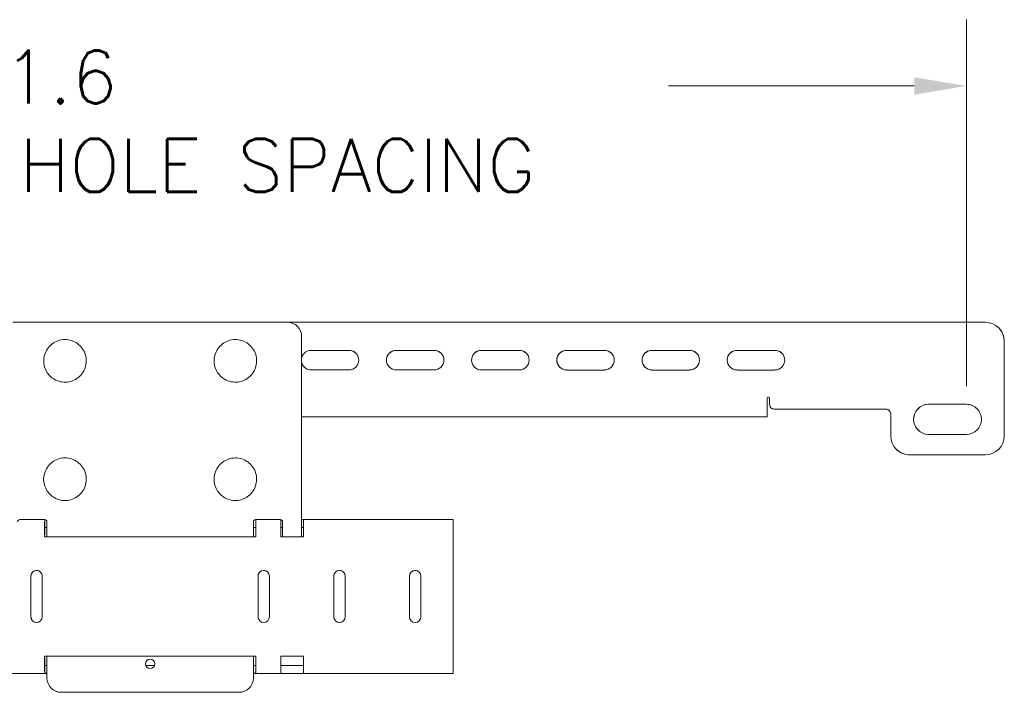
# Model space of a CAD drawing. Header units: inches. Extents: x 7.1 to 93.2, y 4.9 to 57.5.
# Tile 8 of 8: x 82.1 to 93.2, y 49.4 to 57. Entities that reach past the tile are written whole.
import ezdxf

# ---------------------------------------------------------------- set-up
doc = ezdxf.new("R2010")
doc.units = ezdxf.units.IN
doc.header["$LTSCALE"] = 6
doc.header["$MEASUREMENT"] = 0
doc.layers.add('Dimension (ANSI)', color=7, linetype='Continuous', lineweight=5)
doc.layers.add('Visible (ANSI)', color=7, linetype='Continuous', lineweight=5)
doc.styles.add('ROMANS', font='romans.shx')
doc.dimstyles.new('Default (ANSI)', dxfattribs={"dimscale": 6, "dimtxt": 0.1, "dimasz": 0.098425, "dimexe": 0.125, "dimexo": 0.0625, "dimgap": 0.031496, "dimtad": 0, "dimtih": 1, "dimtoh": 1, "dimdec": 3, "dimrnd": 1e-08, "dimzin": 0, "dimdsep": 46, "dimtxsty": 'ROMANS', "dimcen": 0.09, "dimdle": 0.393701, "dimclrd": 256, "dimclre": 256, "dimclrt": 256, "dimadec": 0, "dimazin": 0, "dimtfac": 1, "dimtofl": 0, "dimtmove": 0, "dimatfit": 3, "dimfxl": 1, "dimtolj": 1, "dimtzin": 0, "dimlwd": -1, "dimlwe": -1, "dimarcsym": 0})

# ---------------------------------------------------------------- blocks, each defined once
blk = doc.blocks.new('*D4')
at = {"layer": 'Defpoints', "color": 0, "transparency": 16777216}
for p in [(74.295, 56.282), (74.295, 52.502), (92.775, 52.509)]:
    blk.add_point(p, dxfattribs=at)
at = {"layer": 'Dimension (ANSI)', "transparency": 16777216}
for p, q in [((74.295, 52.877), (74.295, 57.032)), ((92.775, 52.884), (92.775, 57.032)), ((74.886, 56.282), (77.882, 56.282)), ((92.185, 56.282), (89.403, 56.282))]:
    blk.add_line(p, q, dxfattribs=at)
for points in [[(74.886, 56.38), (74.886, 56.183), (74.295, 56.282)], [(92.185, 56.38), (92.185, 56.183), (92.775, 56.282)]]:
    blk.add_solid(points, dxfattribs=at)
at = {"layer": 'Dimension (ANSI)', "transparency": 16777216, "insert": (78.071, 56.682), "char_height": 0.6, "attachment_point": 1, "style": 'ROMANS'}
blk.add_mtext('\\A1;\\Fromans|b0|i0;\\H0.6000;        21.6\\P\\Fromans|b0|i0;\\H0.6000;MAX MTG HOLE SPACING', dxfattribs=at)

msp = doc.modelspace()

# ---------------------------------------------------------------- linework, layer by layer
at = {"layer": 'Visible (ANSI)'}
for p, q in [((85.089, 53.608), (81.982, 53.608)), ((85.092, 53.608), (91.163, 53.607)), ((85.203, 53.561), (85.203, 53.56)), ((91.248, 53.607), (91.428, 53.607)), ((91.576, 53.607), (92.989, 53.607)), ((93.141, 53.544), (93.141, 53.544)), ((85.249, 51.204), (85.249, 53.447)), ((85.249, 51.204), (85.25, 53.447)), ((93.204, 53.393), (93.204, 52.322)), ((93.204, 52.322), (93.204, 53.393)), ((82.741, 53.341), (82.742, 53.341)), ((84.67, 53.341), (84.67, 53.341)), ((85.357, 53.291), (85.785, 53.29)), ((85.785, 53.29), (85.357, 53.29)), ((86.75, 53.29), (86.321, 53.29)), ((86.321, 53.29), (86.749, 53.29)), ((87.714, 53.29), (87.285, 53.29)), ((87.285, 53.29), (87.714, 53.29)), ((88.249, 53.29), (88.678, 53.29)), ((88.678, 53.29), (88.25, 53.29)), ((89.642, 53.29), (89.214, 53.29)), ((89.214, 53.29), (89.642, 53.29)), ((90.607, 53.29), (90.178, 53.29)), ((90.178, 53.29), (90.607, 53.29)), ((85.785, 53.068), (85.357, 53.068)), ((86.749, 53.068), (86.321, 53.068)), ((87.714, 53.068), (87.285, 53.068)), ((88.678, 53.067), (88.249, 53.067)), ((89.642, 53.067), (89.214, 53.067)), ((90.607, 53.067), (90.178, 53.067)), ((82.4, 53.001), (82.4, 53.001)), ((84.329, 53.001), (84.329, 53)), ((90.547, 52.746), (90.547, 52.679)), ((90.52, 52.625), (90.52, 52.536)), ((90.52, 52.625), (90.52, 52.625)), ((90.562, 52.641), (90.562, 52.641)), ((90.6, 52.625), (91.163, 52.625)), ((90.6, 52.625), (91.163, 52.625)), ((91.428, 52.625), (91.248, 52.625)), ((91.311, 52.625), (91.491, 52.625)), ((91.864, 52.625), (91.576, 52.625)), ((91.576, 52.625), (91.864, 52.625)), ((92.347, 52.679), (92.775, 52.679)), ((92.775, 52.679), (92.347, 52.679)), ((90.413, 52.536), (85.249, 52.536)), ((90.52, 52.536), (90.52, 52.536)), ((91.918, 52.322), (91.918, 52.572)), ((85.25, 52.474), (85.249, 52.474)), ((85.25, 52.385), (85.25, 52.474)), ((85.25, 52.474), (85.25, 52.474)), ((85.25, 52.385), (85.25, 52.385)), ((92.775, 52.339), (92.347, 52.339)), ((85.249, 51.617), (85.249, 52.265)), ((85.249, 51.617), (85.249, 52.265)), ((91.981, 52.17), (91.981, 52.17)), ((92.989, 52.107), (92.132, 52.107)), ((92.132, 52.107), (92.989, 52.107)), ((82.741, 52.002), (82.741, 52.002)), ((84.67, 52.002), (84.67, 52.002)), ((82.4, 51.661), (82.4, 51.661)), ((84.329, 51.661), (84.329, 51.661)), ((82.341, 51.376), (82.061, 51.376)), ((82.062, 51.376), (82.34, 51.376)), ((82.062, 51.376), (82.34, 51.376)), ((82.341, 51.376), (82.341, 51.376)), ((82.341, 51.376), (82.341, 51.376)), ((82.341, 51.376), (82.341, 51.287)), ((82.367, 51.287), (82.341, 51.287)), ((82.341, 51.287), (82.341, 51.287)), ((82.367, 51.349), (82.367, 51.18)), ((84.703, 51.179), (84.703, 51.349)), ((84.703, 51.179), (84.703, 51.349)), ((84.73, 51.286), (84.703, 51.286)), ((84.729, 51.376), (84.73, 51.376)), ((85.009, 51.376), (84.73, 51.376)), ((84.73, 51.376), (85.008, 51.376)), ((84.73, 51.376), (85.008, 51.376)), ((85.015, 51.375), (85.015, 51.286)), ((85.035, 51.286), (85.015, 51.286)), ((85.015, 51.286), (85.015, 51.286)), ((85.035, 51.349), (85.035, 51.204)), ((85.249, 51.376), (85.27, 51.376)), ((85.27, 51.286), (85.249, 51.286)), ((86.964, 51.375), (85.27, 51.376)), ((86.964, 51.286), (86.964, 51.375)), ((86.964, 51.375), (86.964, 51.375)), ((86.964, 51.286), (86.964, 51.286)), ((84.73, 51.179), (82.341, 51.18)), ((85.27, 51.179), (85.015, 51.179)), ((86.964, 49.844), (86.964, 51.166)), ((86.964, 49.844), (86.964, 51.166)), ((82.185, 50.736), (82.185, 50.275)), ((82.185, 50.275), (82.185, 50.736)), ((82.314, 50.736), (82.314, 50.275)), ((84.757, 50.735), (84.757, 50.275)), ((84.757, 50.275), (84.757, 50.735)), ((84.885, 50.735), (84.885, 50.275)), ((85.614, 50.735), (85.614, 50.275)), ((85.614, 50.275), (85.614, 50.735)), ((85.742, 50.735), (85.742, 50.275)), ((86.471, 50.735), (86.471, 50.275)), ((86.471, 50.275), (86.471, 50.735)), ((86.6, 50.735), (86.599, 50.275)), ((82.341, 49.831), (82.341, 49.831)), ((82.367, 49.831), (82.341, 49.831)), ((82.341, 49.831), (84.73, 49.831)), ((82.367, 49.831), (82.367, 49.581)), ((84.73, 49.831), (84.703, 49.831)), ((84.703, 49.581), (84.703, 49.831)), ((84.703, 49.581), (84.703, 49.831)), ((85.015, 49.831), (85.015, 49.831)), ((85.27, 49.831), (85.015, 49.831)), ((85.015, 49.831), (85.27, 49.831)), ((82.341, 49.724), (82.341, 49.724)), ((82.341, 49.724), (82.367, 49.724)), ((82.341, 49.635), (82.341, 49.724)), ((83.485, 49.724), (83.585, 49.724)), ((84.703, 49.724), (84.73, 49.724)), ((85.015, 49.724), (85.015, 49.724)), ((85.015, 49.724), (85.27, 49.724)), ((85.015, 49.634), (85.015, 49.724)), ((86.964, 49.723), (86.964, 49.724)), ((86.964, 49.723), (86.964, 49.634)), ((82.341, 49.635), (82.341, 49.635)), ((82.367, 49.635), (82.341, 49.635)), ((84.73, 49.635), (84.703, 49.635)), ((84.73, 49.635), (84.73, 49.635)), ((85.015, 49.634), (85.015, 49.634)), ((85.27, 49.634), (85.015, 49.634)), ((85.27, 49.634), (85.27, 49.634)), ((86.75, 49.634), (86.488, 49.634)), ((86.964, 49.634), (86.964, 49.634)), ((82.414, 49.468), (82.414, 49.468)), ((82.528, 49.42), (84.542, 49.42)), ((82.528, 49.42), (84.542, 49.42))]:
    msp.add_line(p, q, dxfattribs=at)
msp.add_circle((83.535, 49.742), 0.0536, dxfattribs=at)
for centre, radius, start, end in [((85.089, 53.447), 0.161, 359.9966, 89.9966), ((85.089, 53.447), 0.161, 359.9966, 44.9477), ((92.989, 53.393), 0.214, 359.9966, 89.9966), ((92.989, 53.393), 0.214, 359.9966, 44.9477), ((85.357, 53.179), 0.111, 89.9966, 164.0543), ((85.357, 53.179), 0.111, 89.9966, 164.1125), ((85.785, 53.179), 0.111, 44.959, 89.9966), ((85.785, 53.179), 0.111, 269.9966, 89.9966), ((86.321, 53.179), 0.111, 89.9966, 269.9966), ((86.321, 53.179), 0.111, 89.9966, 224.9364), ((86.749, 53.179), 0.111, 269.9966, 89.9966), ((86.75, 53.179), 0.111, 44.959, 89.9966), ((87.285, 53.179), 0.111, 89.9966, 224.9364), ((87.285, 53.179), 0.111, 89.9966, 269.9966), ((87.714, 53.179), 0.111, 44.959, 89.9966), ((87.714, 53.179), 0.111, 269.9966, 89.9966), ((88.25, 53.179), 0.111, 89.9966, 224.9364), ((88.249, 53.179), 0.111, 89.9966, 269.9966), ((88.678, 53.179), 0.111, 44.959, 89.9966), ((88.678, 53.179), 0.111, 269.9966, 89.9966), ((89.214, 53.179), 0.111, 89.9966, 224.9364), ((89.214, 53.179), 0.111, 89.9966, 269.9966), ((89.642, 53.179), 0.111, 44.959, 89.9966), ((89.642, 53.179), 0.111, 269.9966, 89.9966), ((90.178, 53.179), 0.111, 89.9966, 224.9364), ((90.178, 53.179), 0.111, 89.9966, 269.9966), ((90.607, 53.179), 0.111, 44.959, 89.9966), ((90.607, 53.179), 0.111, 269.9966, 89.9966), ((85.357, 53.179), 0.111, 195.8808, 224.9364), ((85.357, 53.179), 0.111, 195.939, 269.9966), ((90.533, 52.746), 0.0134, 45.0416, 179.9966), ((90.533, 52.746), 0.0134, 359.9966, 179.9966), ((90.6, 52.679), 0.0536, 179.9966, 269.9966), ((90.6, 52.679), 0.0536, 224.9477, 269.9966), ((91.864, 52.571), 0.0536, 44.9712, 89.9966), ((91.864, 52.572), 0.0536, 359.9966, 89.9966), ((92.347, 52.509), 0.17, 89.9966, 269.9966), ((92.347, 52.509), 0.17, 89.9966, 224.9403), ((92.775, 52.509), 0.17, 269.9966, 89.9966), ((92.775, 52.509), 0.17, 44.9551, 89.9966), ((92.132, 52.322), 0.214, 179.9966, 269.9966), ((92.989, 52.322), 0.214, 269.9966, 359.9966), ((92.989, 52.322), 0.214, 269.9966, 359.9966), ((85.035, 51.617), 0.214, 359.0216, 359.9966), ((82.062, 51.349), 0.0268, 89.9966, 179.9966), ((82.062, 51.349), 0.0268, 89.9966, 179.9966), ((82.34, 51.349), 0.0268, 359.9966, 89.9966), ((82.34, 51.349), 0.0268, 44.9946, 89.9966), ((84.73, 51.349), 0.0268, 89.9966, 179.9966), ((84.73, 51.349), 0.0268, 89.9966, 179.9966), ((85.008, 51.349), 0.0268, 359.9966, 89.9966), ((85.008, 51.349), 0.0268, 44.9946, 89.9966), ((85.142, 51.204), 0.107, 179.9966, 193.3945), ((85.142, 51.204), 0.107, 346.5988, 359.9966), ((85.142, 51.204), 0.107, 346.6159, 359.9966), ((82.25, 50.736), 0.0643, 44.9673, 179.9966), ((82.25, 50.736), 0.0643, 359.9966, 179.9966), ((84.821, 50.735), 0.0643, 44.9673, 179.9966), ((84.821, 50.735), 0.0643, 359.9966, 179.9966), ((85.678, 50.735), 0.0643, 44.9673, 179.9966), ((85.678, 50.735), 0.0643, 359.9966, 179.9966), ((86.535, 50.735), 0.0643, 44.9673, 179.9966), ((86.535, 50.735), 0.0643, 359.9966, 179.9966), ((82.25, 50.275), 0.0643, 179.9966, 224.9281), ((82.249, 50.275), 0.0643, 179.9966, 359.9966), ((84.821, 50.275), 0.0643, 179.9966, 224.9281), ((84.821, 50.275), 0.0643, 179.9966, 359.9966), ((85.678, 50.275), 0.0643, 179.9966, 224.9281), ((85.678, 50.275), 0.0643, 179.9966, 359.9966), ((86.535, 50.275), 0.0643, 179.9966, 224.9281), ((86.535, 50.275), 0.0643, 179.9966, 359.9966), ((83.535, 49.742), 0.0536, 44.9712, 224.9242), ((82.528, 49.581), 0.161, 179.9966, 269.9966), ((84.542, 49.581), 0.161, 269.9966, 359.9966), ((84.542, 49.581), 0.161, 269.9966, 359.9966), ((82.528, 49.581), 0.161, 224.9477, 269.9966)]:
    msp.add_arc(centre, radius, start, end, dxfattribs=at)
for centre, major_axis, ratio, start_param, end_param in [((91.163, 53.607), (0.121, 0), 0.000349, 4.712737, 5.498135), ((91.576, 53.607), (0.21, 0), 0.000349, 1.571145, 2.356543), ((90.52, 52.746), (0, -0.21), 0.000348, 4.71204, 6.282837), ((90.52, 52.746), (0, -0.121), 0.000348, 4.71204, 6.282837), ((91.163, 52.625), (0.21, 0), 0.000349, 4.712737, 5.498135), ((91.163, 52.625), (0.121, 0), 0.000349, 4.712737, 5.498135), ((91.576, 52.625), (-0.21, 0), 0.000349, 4.712737, 5.498135), ((91.576, 52.625), (0.121, 0), 0.000349, 1.571145, 2.356543), ((90.413, 52.536), (0.107, 0), 0.000349, 4.712737, 6.283533), ((85.25, 52.265), (0, 0.21), 0.000348, 6.282837, 7.853633), ((85.25, 52.265), (0, 0.121), 0.000348, 6.282837, 7.853633), ((85.142, 52.385), (0.107, 0), 0.000349, 6.245094, 6.283533), ((92.132, 52.322), (-0.152, -0.151), 1, 0, 0.786253), ((82.341, 51.166), (0, 0.21), 0.000348, 6.282837, 7.789716), ((82.341, 51.166), (0, 0.121), 0.000348, 6.282837, 7.742032), ((82.393, 51.286), (0.107, 0), 0.000349, 1.81499, 2.08221), ((84.678, 51.286), (0.107, 0), 0.000349, 1.067384, 1.33782), ((84.73, 51.166), (0, 0.21), 0.000348, 0, 1.506531), ((85.015, 51.166), (0, 0.21), 0.000348, 0.09268, 1.506531), ((85.015, 51.166), (0, 0.121), 0.000348, 6.282837, 7.742032), ((85.059, 51.286), (0.107, 0), 0.000349, 1.797077, 1.992584), ((85.25, 51.286), (0.107, 0), 0.000349, 1.382272, 1.57233), ((85.27, 51.166), (0, 0.21), 0.000348, 0, 1.506531), ((86.964, 51.166), (0, 0.21), 0.000348, 6.282837, 7.853633), ((86.75, 51.286), (0.214, 0), 0.000349, 6.220913, 6.283533), ((86.964, 51.166), (0, 0.121), 0.000348, 6.282837, 7.853633), ((82.341, 49.844), (0, -0.121), 0.000348, 4.823381, 6.282837), ((82.341, 49.844), (0, -0.21), 0.000348, 4.775957, 6.282837), ((84.73, 49.844), (0, -0.21), 0.000348, 4.775957, 6.282837), ((85.015, 49.844), (0, -0.121), 0.000348, 4.823381, 6.282837), ((85.015, 49.844), (0, -0.21), 0.000348, 4.775957, 6.282837), ((85.27, 49.844), (0, -0.21), 0.000348, 4.775957, 6.282837), ((86.964, 49.844), (0, -0.121), 0.000348, 4.71204, 6.282837), ((86.964, 49.844), (0, -0.21), 0.000348, 4.71204, 6.282837), ((82.012, 49.634), (-0.107, 0), 0.000349, 3.806456, 6.142617), ((82.203, 49.634), (-0.107, 0), 0.000349, 3.806456, 6.142617), ((82.393, 49.634), (-0.107, 0), 0.000349, 4.956582, 6.142617), ((84.678, 49.634), (0.107, 0), 0.000349, 0.141265, 1.33782), ((84.869, 49.634), (0.107, 0), 0.000349, 0.141266, 2.477427), ((85.059, 49.634), (0.107, 0), 0.000349, 0.141266, 2.477427), ((85.249, 49.634), (0.107, 0), 0.000349, 0.141266, 2.477427), ((85.44, 49.634), (0.107, 0), 0.000349, 0.141266, 2.477427), ((85.63, 49.634), (0.107, 0), 0.000349, 0.141266, 2.477427), ((85.821, 49.634), (0.107, 0), 0.000349, 0.141266, 2.477427), ((86.011, 49.634), (0.107, 0), 0.000349, 0.141266, 2.477427), ((86.202, 49.634), (0.107, 0), 0.000349, 0.141266, 2.477427), ((86.392, 49.634), (0.107, 0), 0.000349, 0.461162, 2.477427), ((86.75, 49.634), (0.214, 0), 0.000349, 4.712737, 6.283533)]:
    msp.add_ellipse(centre, major_axis=major_axis, ratio=ratio, start_param=start_param, end_param=end_param, dxfattribs=at)
for points, knots in [([(82.741, 53.341), (82.723, 53.359), (82.702, 53.375), (82.656, 53.398), (82.631, 53.406), (82.581, 53.413), (82.555, 53.413), (82.504, 53.404), (82.479, 53.395), (82.434, 53.371), (82.413, 53.355), (82.378, 53.318), (82.363, 53.296), (82.342, 53.25), (82.334, 53.225), (82.328, 53.174), (82.33, 53.148), (82.34, 53.097), (82.349, 53.073), (82.373, 53.032), (82.385, 53.016), (82.4, 53.001)], [3.926136, 3.926136, 3.926136, 3.926136, 4.246136, 4.246136, 4.566136, 4.566136, 4.886136, 4.886136, 5.206136, 5.206136, 5.526136, 5.526136, 5.846136, 5.846136, 6.166136, 6.166136, 6.486136, 6.486136, 6.806136, 6.806136, 7.067729, 7.067729, 7.067729, 7.067729]), ([(84.67, 53.341), (84.652, 53.359), (84.631, 53.375), (84.585, 53.398), (84.56, 53.406), (84.509, 53.413), (84.483, 53.413), (84.432, 53.404), (84.408, 53.395), (84.363, 53.371), (84.342, 53.355), (84.307, 53.318), (84.292, 53.296), (84.27, 53.25), (84.263, 53.225), (84.257, 53.173), (84.258, 53.147), (84.269, 53.097), (84.278, 53.073), (84.301, 53.032), (84.314, 53.015), (84.329, 53.001)], [3.926136, 3.926136, 3.926136, 3.926136, 4.246136, 4.246136, 4.566136, 4.566136, 4.886136, 4.886136, 5.206136, 5.206136, 5.526136, 5.526136, 5.846136, 5.846136, 6.166136, 6.166136, 6.486136, 6.486136, 6.806136, 6.806136, 7.067729, 7.067729, 7.067729, 7.067729]), ([(82.742, 53.341), (82.76, 53.323), (82.775, 53.302), (82.798, 53.256), (82.806, 53.231), (82.813, 53.18), (82.813, 53.154), (82.804, 53.104), (82.795, 53.079), (82.771, 53.034), (82.755, 53.013), (82.717, 52.978), (82.696, 52.963), (82.649, 52.941), (82.624, 52.934), (82.573, 52.928), (82.547, 52.93), (82.497, 52.94), (82.472, 52.949), (82.432, 52.973), (82.415, 52.986), (82.4, 53.001)], [2.357049, 2.357049, 2.357049, 2.357049, 2.677049, 2.677049, 2.997049, 2.997049, 3.317049, 3.317049, 3.637049, 3.637049, 3.957049, 3.957049, 4.277049, 4.277049, 4.597049, 4.597049, 4.917049, 4.917049, 5.237049, 5.237049, 5.498642, 5.498642, 5.498642, 5.498642]), ([(84.67, 53.341), (84.688, 53.323), (84.703, 53.302), (84.727, 53.256), (84.734, 53.231), (84.742, 53.18), (84.741, 53.154), (84.732, 53.103), (84.724, 53.079), (84.699, 53.034), (84.683, 53.013), (84.646, 52.978), (84.624, 52.963), (84.578, 52.941), (84.553, 52.934), (84.502, 52.928), (84.476, 52.93), (84.425, 52.94), (84.401, 52.949), (84.36, 52.973), (84.344, 52.986), (84.329, 53)], [2.357049, 2.357049, 2.357049, 2.357049, 2.677049, 2.677049, 2.997049, 2.997049, 3.317049, 3.317049, 3.637049, 3.637049, 3.957049, 3.957049, 4.277049, 4.277049, 4.597049, 4.597049, 4.917049, 4.917049, 5.237049, 5.237049, 5.498642, 5.498642, 5.498642, 5.498642]), ([(82.741, 52.002), (82.723, 52.02), (82.702, 52.035), (82.656, 52.059), (82.631, 52.066), (82.581, 52.074), (82.554, 52.074), (82.504, 52.065), (82.479, 52.056), (82.434, 52.032), (82.413, 52.016), (82.378, 51.979), (82.363, 51.957), (82.342, 51.91), (82.334, 51.885), (82.328, 51.834), (82.329, 51.808), (82.34, 51.758), (82.349, 51.734), (82.372, 51.693), (82.385, 51.676), (82.4, 51.661)], [3.926136, 3.926136, 3.926136, 3.926136, 4.246136, 4.246136, 4.566136, 4.566136, 4.886136, 4.886136, 5.206136, 5.206136, 5.526136, 5.526136, 5.846136, 5.846136, 6.166136, 6.166136, 6.486136, 6.486136, 6.806136, 6.806136, 7.067729, 7.067729, 7.067729, 7.067729]), ([(84.67, 52.002), (84.652, 52.02), (84.631, 52.035), (84.585, 52.058), (84.56, 52.066), (84.509, 52.074), (84.483, 52.073), (84.432, 52.065), (84.408, 52.056), (84.362, 52.032), (84.342, 52.016), (84.306, 51.978), (84.292, 51.957), (84.27, 51.91), (84.263, 51.885), (84.257, 51.834), (84.258, 51.808), (84.268, 51.758), (84.278, 51.733), (84.301, 51.693), (84.314, 51.676), (84.329, 51.661)], [3.926136, 3.926136, 3.926136, 3.926136, 4.246136, 4.246136, 4.566136, 4.566136, 4.886136, 4.886136, 5.206136, 5.206136, 5.526136, 5.526136, 5.846136, 5.846136, 6.166136, 6.166136, 6.486136, 6.486136, 6.806136, 6.806136, 7.067729, 7.067729, 7.067729, 7.067729]), ([(82.741, 52.002), (82.76, 51.984), (82.775, 51.963), (82.798, 51.917), (82.806, 51.892), (82.813, 51.841), (82.813, 51.815), (82.804, 51.764), (82.795, 51.74), (82.771, 51.694), (82.755, 51.674), (82.717, 51.638), (82.696, 51.624), (82.649, 51.602), (82.624, 51.595), (82.573, 51.589), (82.547, 51.59), (82.497, 51.601), (82.472, 51.61), (82.432, 51.634), (82.415, 51.646), (82.4, 51.661)], [2.357049, 2.357049, 2.357049, 2.357049, 2.677049, 2.677049, 2.997049, 2.997049, 3.317049, 3.317049, 3.637049, 3.637049, 3.957049, 3.957049, 4.277049, 4.277049, 4.597049, 4.597049, 4.917049, 4.917049, 5.237049, 5.237049, 5.498642, 5.498642, 5.498642, 5.498642]), ([(84.67, 52.002), (84.688, 51.984), (84.703, 51.963), (84.726, 51.917), (84.734, 51.892), (84.742, 51.841), (84.741, 51.815), (84.732, 51.764), (84.724, 51.74), (84.699, 51.694), (84.683, 51.674), (84.646, 51.638), (84.624, 51.624), (84.578, 51.602), (84.553, 51.595), (84.502, 51.589), (84.476, 51.59), (84.425, 51.601), (84.401, 51.61), (84.36, 51.633), (84.344, 51.646), (84.329, 51.661)], [2.357049, 2.357049, 2.357049, 2.357049, 2.677049, 2.677049, 2.997049, 2.997049, 3.317049, 3.317049, 3.637049, 3.637049, 3.957049, 3.957049, 4.277049, 4.277049, 4.597049, 4.597049, 4.917049, 4.917049, 5.237049, 5.237049, 5.498642, 5.498642, 5.498642, 5.498642])]:
    msp.add_open_spline(points, degree=3, knots=knots, dxfattribs=at)

# ---------------------------------------------------------------- dimensions: what is measured, and where the dimension line sits
at = {"layer": 'Dimension (ANSI)'}
dim = msp.add_linear_dim(base=(74.295, 56.282), p1=(92.775, 52.509), p2=(74.295, 52.502), angle=180, text='\\Fromans|b0|i0;\\H0.6000;        <>\\P\\Fromans|b0|i0;\\H0.6000;MAX MTG HOLE SPACING', dimstyle='Default (ANSI)', override={"dimgap": 0.031496, "dimtih": 0, "dimtoh": 0, "dimdec": 1, "dimlfac": 1.166667, "dimtol": 0, "dimlim": 0, "dimtp": 0, "dimtm": 0, "dimtdec": 2, "dimatfit": 1, "dimtvp": -0.25}, dxfattribs=at)
dim.commit()
dim.dimension.update_dxf_attribs({"geometry": '*D4', "text_midpoint": (83.642, 56.282), "dimtype": 160})

doc.saveas('drawing.dxf')
